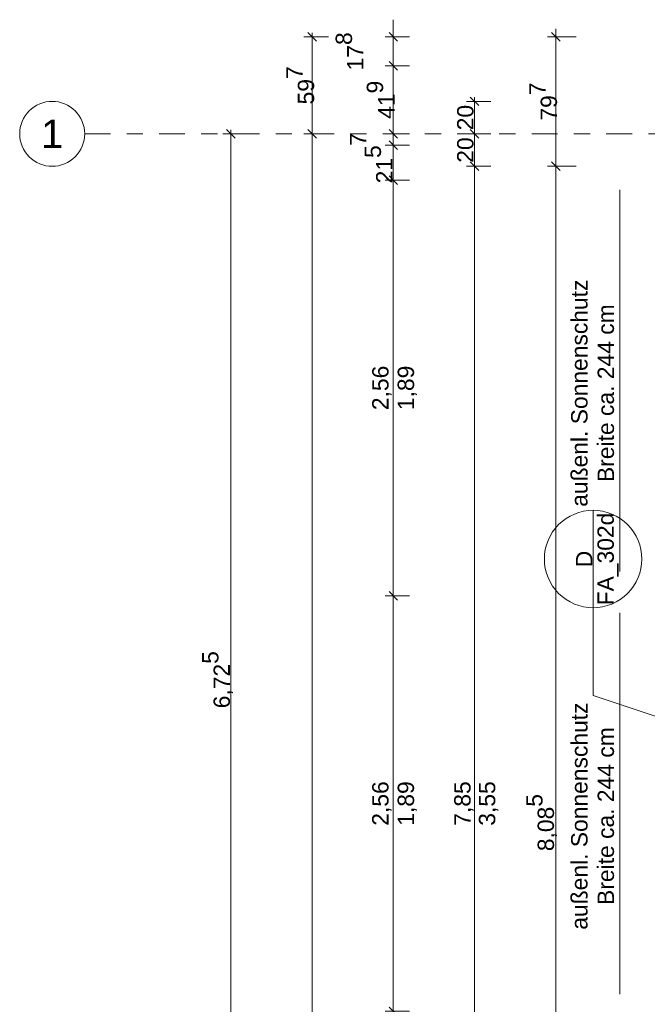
# Model space of a CAD drawing. Header units: metres. Extents: x -180 to 4, y -49 to 6.
# Tile 167 of 256: x -180.07 to -176.2, y -5.81 to 0.26. Entities that reach past the tile are written whole.
import ezdxf

# ---------------------------------------------------------------- set-up
doc = ezdxf.new("R2010")
doc.units = ezdxf.units.M
doc.header["$LTSCALE"] = 0.05
doc.header["$PDMODE"] = 1
doc.header["$PDSIZE"] = -2
doc.linetypes.add('Linienart-53', pattern=[5.291531, 3.175, -1.058062, 0.352704, -0.705764])
doc.layers.get('0').update_dxf_attribs({"lineweight": 25})
for name, color, linetype, lineweight in [('30 -33 Aussenwände- 8 Sonnenschutz', 7, 'Continuous', 9), ('70 -71 Achsen- 1 Gebäudeachsen', 7, 'Linienart-53', 18), ('Keine', 7, 'Continuous', 9)]:
    doc.layers.add(name, color=color, linetype=linetype, lineweight=lineweight)
doc.layers.add('70 -72 Beschriftung- 7 Detailverweise', color=7, linetype='Continuous', lineweight=9, true_color=0x00dd00)
doc.layers.add('70 -76 Bemaßung- 2 Allgemein', color=7, linetype='Continuous', lineweight=5, true_color=0x6666cc)
doc.styles.add('Arial', font='arial.ttf')
doc.dimstyles.new('k+k 1_50', dxfattribs={"dimtxt": 0.100689, "dimasz": 0.05302, "dimexe": 0.05, "dimexo": 0.15, "dimgap": 0.01, "dimtad": 1, "dimdec": 3, "dimtxsty": 'Arial', "dimblk": 'VW_SLASH', "dimblk1": 'VW_SLASH', "dimblk2": 'VW_SLASH', "dimcen": 0, "dimdle": 0.05, "dimadec": 3, "dimazin": 0, "dimtfac": 0.75, "dimtdec": 3, "dimtix": 1, "dimtmove": 0, "dimatfit": 0, "dimldrblk": 'VW_SLASH-1', "dimfxl": 0.125, "dimfxlon": 1, "dimfrac": 2, "dimtolj": 1, "dimarcsym": 0})
doc.dimstyles.new('k+k_klein', dxfattribs={"dimtxt": 0.100689, "dimasz": 0.05302, "dimexe": 0.05, "dimexo": 0.15, "dimgap": 0.005, "dimtad": 1, "dimdec": 3, "dimtxsty": 'Arial', "dimblk": 'VW_SLASH-2', "dimblk1": 'VW_SLASH-2', "dimblk2": 'VW_SLASH-2', "dimcen": 0, "dimdle": 0.025, "dimadec": 3, "dimazin": 0, "dimtfac": 0.75, "dimtdec": 3, "dimtix": 1, "dimtmove": 0, "dimatfit": 0, "dimldrblk": 'VW_FILLEDARROW', "dimfxl": 0.1, "dimfxlon": 1, "dimfrac": 2, "dimtolj": 1, "dimarcsym": 0})

# ---------------------------------------------------------------- blocks, each defined once
blk = doc.blocks.new('Gruppe-14386')
at = {"layer": '30 -33 Aussenwände- 8 Sonnenschutz', "color": 252, "true_color": 0x888888}
blk.add_line((-176.3733, -0.792), (-176.3733, -3.142), dxfattribs=at)
at = {"layer": '30 -33 Aussenwände- 8 Sonnenschutz', "insert": (-176.6733, -2.0445), "char_height": 0.100689, "width": 1.6, "attachment_point": 2, "rotation": 90, "line_spacing_factor": 0.970891, "style": 'Arial'}
blk.add_mtext('außenl. Sonnenschutz Breite ca. 244 cm', dxfattribs=at)
blk = doc.blocks.new('Gruppe-14387')
at = {"layer": '30 -33 Aussenwände- 8 Sonnenschutz', "color": 252, "true_color": 0x888888}
blk.add_line((-176.3733, -3.397), (-176.3733, -5.747), dxfattribs=at)
at = {"layer": '30 -33 Aussenwände- 8 Sonnenschutz', "insert": (-176.6733, -4.6495), "char_height": 0.100689, "width": 1.6, "attachment_point": 2, "rotation": 90, "line_spacing_factor": 0.970891, "style": 'Arial'}
blk.add_mtext('außenl. Sonnenschutz Breite ca. 244 cm', dxfattribs=at)
blk = doc.blocks.new('Gruppe-14455')
at = {"layer": '70 -72 Beschriftung- 7 Detailverweise'}
blk.add_line((-176.5381, -2.7659), (-176.5381, -3.3659), dxfattribs=at)
at = {"layer": '70 -72 Beschriftung- 7 Detailverweise', "flags": 128}
blk.add_lwpolyline([(-176.5381, -3.3659), (-176.5675, -3.3645), (-176.5966, -3.3602), (-176.6252, -3.353), (-176.6529, -3.3431), (-176.6795, -3.3305), (-176.7047, -3.3154), (-176.7284, -3.2978), (-176.7502, -3.2781), (-176.77, -3.2563), (-176.7875, -3.2326), (-176.8026, -3.2074), (-176.8152, -3.1807), (-176.8252, -3.153), (-176.8323, -3.1245), (-176.8366, -3.0953), (-176.8381, -3.0659), (-176.8366, -3.0365), (-176.8323, -3.0074), (-176.8252, -2.9789), (-176.8152, -2.9511), (-176.8026, -2.9245), (-176.7875, -2.8993), (-176.77, -2.8756), (-176.7502, -2.8538), (-176.7284, -2.834), (-176.7047, -2.8165), (-176.6795, -2.8014), (-176.6529, -2.7888), (-176.6252, -2.7789), (-176.5966, -2.7717), (-176.5675, -2.7674), (-176.5381, -2.7659), (-176.5087, -2.7674), (-176.4795, -2.7717), (-176.451, -2.7789), (-176.4233, -2.7888), (-176.3967, -2.8014), (-176.3714, -2.8165), (-176.3478, -2.834), (-176.3259, -2.8538), (-176.3062, -2.8756), (-176.2886, -2.8993), (-176.2735, -2.9245), (-176.2609, -2.9511), (-176.251, -2.9789), (-176.2438, -3.0074), (-176.2395, -3.0365), (-176.2381, -3.0659), (-176.2395, -3.0953), (-176.2438, -3.1245), (-176.251, -3.153), (-176.2609, -3.1807), (-176.2735, -3.2074), (-176.2886, -3.2326), (-176.3062, -3.2563), (-176.3259, -3.2781), (-176.3478, -3.2978), (-176.3714, -3.3154), (-176.3967, -3.3305), (-176.4233, -3.3431), (-176.451, -3.353), (-176.4795, -3.3602), (-176.5087, -3.3645)], close=True, dxfattribs=at)
at = {"layer": '70 -72 Beschriftung- 7 Detailverweise'}
blk.add_point((-176.5381, -3.0659), dxfattribs=at)
at = {"layer": '70 -72 Beschriftung- 7 Detailverweise', "rotation": 90, "line_spacing_factor": 0.96878, "style": 'Arial'}
for s, insert, char_height, attachment_point in [('FA_302d', (-176.5114, -3.0659), 0.10069, 2), ('D', (-176.5427, -3.0659), 0.1007, 8)]:
    blk.add_mtext(s, dxfattribs=dict(at, insert=insert, char_height=char_height, attachment_point=attachment_point))
blk = doc.blocks.new('Gruppe-14456')
at = {"layer": '70 -72 Beschriftung- 7 Detailverweise', "transparency": 33554687}
for q in [(-176.5381, -3.0659), (-176.1497, -4.037)]:
    blk.add_line((-176.5381, -3.9069), q, dxfattribs=at)
at = {"layer": '70 -72 Beschriftung- 7 Detailverweise', "color": 7, "transparency": 33554687}
blk.add_blockref('Gruppe-14455', (0, 0), dxfattribs=at)
blk = doc.blocks.new('_OG1_2D (2D)')
at = {"layer": '30 -33 Aussenwände- 8 Sonnenschutz', "color": 7}
for name in ['Gruppe-14386', 'Gruppe-14387']:
    blk.add_blockref(name, (0, 0), dxfattribs=at)
at = {"layer": '70 -72 Beschriftung- 7 Detailverweise'}
blk.add_blockref('Gruppe-14456', (0, 0), dxfattribs=at)
blk = doc.blocks.new('VW_SLASH-2')
at = {"color": 0, "linetype": 'ByBlock', "lineweight": -2, "transparency": 16777216}
blk.add_line((0.47, 0), (-1, 0), dxfattribs=at)
at = {"color": 0, "lineweight": 5, "transparency": 16777216, "flags": 128}
blk.add_lwpolyline([(0.5, 0.5), (-0.5, -0.5)], dxfattribs=at)
blk = doc.blocks.new('*D16084')
at = {"layer": '70 -76 Bemaßung- 2 Allgemein', "color": 0, "lineweight": -2}
for p, q in [((-178.668, -0.447), (-178.818, -0.447)), ((-178.768, -7.119), (-178.768, -0.5001)), ((-178.618, -7.172), (-178.718, -7.172))]:
    blk.add_line(p, q, dxfattribs=at)
at = {"layer": 'Defpoints', "color": 0}
for p in [(-178.768, -0.447), (-178.268, -0.447), (-178.768, -7.172)]:
    blk.add_point(p, dxfattribs=at)
at = {"layer": '70 -76 Bemaßung- 2 Allgemein', "color": 0, "lineweight": -2, "xscale": 0.05302001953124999, "yscale": 0.05302001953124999, "zscale": 0.05302001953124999}
for p, rotation in [((-178.768, -0.447), 90), ((-178.768, -7.172), 270)]:
    blk.add_blockref('VW_SLASH-2', p, dxfattribs=dict(at, rotation=rotation))
at = {"layer": '70 -76 Bemaßung- 2 Allgemein', "color": 0, "insert": (-178.8502, -3.8095), "char_height": 0.100689, "attachment_point": 5, "rotation": 90, "style": 'Arial'}
blk.add_mtext('\\A1;6,72\\S5^ ;', dxfattribs=at)
blk = doc.blocks.new('VW_FILLEDARROW')
at = {"linetype": 'Continuous', "lineweight": 0, "transparency": 16777216}
blk.add_hatch(color=0, dxfattribs=at).paths.add_polyline_path([(-2.83, 0.76), (0, 0), (-2.83, -0.76)])
at = {"color": 0, "lineweight": 5, "transparency": 16777216, "flags": 128}
blk.add_lwpolyline([(-2.83, 0.76), (0, 0), (-2.83, -0.76)], close=True, dxfattribs=at)
blk = doc.blocks.new('VW_SLASH')
at = {"color": 0, "linetype": 'ByBlock', "lineweight": -2, "transparency": 16777216}
blk.add_line((0.94, 0), (-1, 0), dxfattribs=at)
at = {"color": 0, "lineweight": 20, "transparency": 16777216, "flags": 128}
blk.add_lwpolyline([(0.5, 0.5), (-0.5, -0.5)], dxfattribs=at)
blk = doc.blocks.new('*D16276')
at = {"layer": '70 -76 Bemaßung- 2 Allgemein', "color": 0, "lineweight": -2}
for p, q in [((-176.643, 0.15), (-176.818, 0.15)), ((-176.768, -0.594), (-176.768, 0.0969)), ((-176.643, -0.647), (-176.818, -0.647))]:
    blk.add_line(p, q, dxfattribs=at)
at = {"layer": 'Defpoints', "color": 0}
for p in [(-176.768, 0.15), (-175.381, 0.15), (-175.196, -0.647)]:
    blk.add_point(p, dxfattribs=at)
at = {"layer": '70 -76 Bemaßung- 2 Allgemein', "color": 0, "lineweight": -2, "xscale": 0.05302001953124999, "yscale": 0.05302001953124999, "zscale": 0.05302001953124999}
for p, rotation in [((-176.768, 0.15), 90), ((-176.768, -0.647), 270)]:
    blk.add_blockref('VW_SLASH', p, dxfattribs=dict(at, rotation=rotation))
at = {"layer": '70 -76 Bemaßung- 2 Allgemein', "color": 0, "insert": (-176.8453, -0.2485), "char_height": 0.100689, "attachment_point": 5, "rotation": 90, "style": 'Arial'}
blk.add_mtext('\\A1;79\\S7^ ;', dxfattribs=at)
blk = doc.blocks.new('VW_SLASH-1')
at = {"color": 0, "linetype": 'ByBlock', "lineweight": -2, "transparency": 16777216}
blk.add_line((0.94, 0), (-1, 0), dxfattribs=at)
at = {"color": 0, "lineweight": 5, "transparency": 16777216, "flags": 128}
blk.add_lwpolyline([(0.5, 0.5), (-0.5, -0.5)], dxfattribs=at)
blk = doc.blocks.new('*D16277')
at = {"layer": '70 -76 Bemaßung- 2 Allgemein', "color": 0, "lineweight": -2}
for p, q in [((-176.643, -0.647), (-176.818, -0.647)), ((-176.768, -8.679), (-176.768, -0.7001)), ((-176.643, -8.732), (-176.818, -8.732))]:
    blk.add_line(p, q, dxfattribs=at)
at = {"layer": 'Defpoints', "color": 0}
for p in [(-176.768, -0.647), (-175.196, -0.647), (-175.221, -8.732)]:
    blk.add_point(p, dxfattribs=at)
at = {"layer": '70 -76 Bemaßung- 2 Allgemein', "color": 0, "lineweight": -2, "xscale": 0.05302001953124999, "yscale": 0.05302001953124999, "zscale": 0.05302001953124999}
for p, rotation in [((-176.768, -0.647), 90), ((-176.768, -8.732), 270)]:
    blk.add_blockref('VW_SLASH', p, dxfattribs=dict(at, rotation=rotation))
at = {"layer": '70 -76 Bemaßung- 2 Allgemein', "color": 0, "insert": (-176.8552, -4.6895), "char_height": 0.100689, "attachment_point": 5, "rotation": 90, "style": 'Arial'}
blk.add_mtext('\\A1;8,08\\S5^ ;', dxfattribs=at)
blk = doc.blocks.new('*D16956')
at = {"layer": '70 -76 Bemaßung- 2 Allgemein', "color": 0, "lineweight": -2}
for p, q in [((-178.168, 0.15), (-178.318, 0.15)), ((-178.268, -0.394), (-178.268, 0.0969)), ((-178.168, -0.447), (-178.318, -0.447))]:
    blk.add_line(p, q, dxfattribs=at)
at = {"layer": 'Defpoints', "color": 0}
for p in [(-178.268, 0.15), (-175.371, 0.15), (-176.2558, -0.447)]:
    blk.add_point(p, dxfattribs=at)
at = {"layer": '70 -76 Bemaßung- 2 Allgemein', "color": 0, "lineweight": -2, "xscale": 0.05302001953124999, "yscale": 0.05302001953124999, "zscale": 0.05302001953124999}
for p, rotation in [((-178.268, 0.15), 90), ((-178.268, -0.447), 270)]:
    blk.add_blockref('VW_SLASH-2', p, dxfattribs=dict(at, rotation=rotation))
at = {"layer": '70 -76 Bemaßung- 2 Allgemein', "color": 0, "insert": (-178.3403, -0.1485), "char_height": 0.100689, "attachment_point": 5, "rotation": 90, "style": 'Arial'}
blk.add_mtext('\\A1;59\\S7^ ;', dxfattribs=at)
blk = doc.blocks.new('*D16957')
at = {"layer": '70 -76 Bemaßung- 2 Allgemein', "color": 0, "lineweight": -2}
for p, q in [((-178.168, -0.447), (-178.318, -0.447)), ((-178.268, -31.144), (-178.268, -0.5001)), ((-178.168, -31.197), (-178.318, -31.197))]:
    blk.add_line(p, q, dxfattribs=at)
at = {"layer": 'Defpoints', "color": 0}
for p in [(-178.268, -0.447), (-176.2558, -0.447), (-177.566, -31.197)]:
    blk.add_point(p, dxfattribs=at)
at = {"layer": '70 -76 Bemaßung- 2 Allgemein', "color": 0, "lineweight": -2, "xscale": 0.05302001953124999, "yscale": 0.05302001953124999, "zscale": 0.05302001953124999}
for p, rotation in [((-178.268, -0.447), 90), ((-178.268, -31.197), 270)]:
    blk.add_blockref('VW_SLASH-2', p, dxfattribs=dict(at, rotation=rotation))
at = {"layer": '70 -76 Bemaßung- 2 Allgemein', "color": 0, "insert": (-178.3335, -15.822), "char_height": 0.10069, "attachment_point": 5, "rotation": 90, "style": 'Arial'}
blk.add_mtext('\\A1;30,75', dxfattribs=at)
blk = doc.blocks.new('*D16962')
at = {"layer": '70 -76 Bemaßung- 2 Allgemein', "color": 0, "lineweight": -2}
for p, q in [((-177.768, 0.203), (-177.768, 0.256)), ((-177.668, 0.15), (-177.818, 0.15)), ((-177.768, -0.028), (-177.768, 0.15)), ((-177.668, -0.028), (-177.818, -0.028)), ((-177.768, -0.0811), (-177.768, -0.1341))]:
    blk.add_line(p, q, dxfattribs=at)
at = {"layer": 'Defpoints', "color": 0}
for p in [(-177.768, 0.15), (-175.371, 0.15), (-175.84, -0.028)]:
    blk.add_point(p, dxfattribs=at)
at = {"layer": '70 -76 Bemaßung- 2 Allgemein', "color": 0, "lineweight": -2, "xscale": 0.05302001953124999, "yscale": 0.05302001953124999, "zscale": 0.05302001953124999}
for p, rotation in [((-177.768, 0.15), 270), ((-177.768, -0.028), 90)]:
    blk.add_blockref('VW_SLASH-2', p, dxfattribs=dict(at, rotation=rotation))
at = {"layer": '70 -76 Bemaßung- 2 Allgemein', "color": 0, "insert": (-178.0375, 0.061), "char_height": 0.100689, "attachment_point": 5, "rotation": 90, "style": 'Arial'}
blk.add_mtext('\\A1;17\\S8^ ;', dxfattribs=at)
blk = doc.blocks.new('*D16963')
at = {"layer": '70 -76 Bemaßung- 2 Allgemein', "color": 0, "lineweight": -2}
for p, q in [((-177.668, -0.028), (-177.818, -0.028)), ((-177.768, -0.394), (-177.768, -0.0811)), ((-177.668, -0.447), (-177.818, -0.447))]:
    blk.add_line(p, q, dxfattribs=at)
at = {"layer": 'Defpoints', "color": 0}
for p in [(-177.768, -0.028), (-175.84, -0.028), (-177.268, -0.447)]:
    blk.add_point(p, dxfattribs=at)
at = {"layer": '70 -76 Bemaßung- 2 Allgemein', "color": 0, "lineweight": -2, "xscale": 0.05302001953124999, "yscale": 0.05302001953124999, "zscale": 0.05302001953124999}
for p, rotation in [((-177.768, -0.028), 90), ((-177.768, -0.447), 270)]:
    blk.add_blockref('VW_SLASH-2', p, dxfattribs=dict(at, rotation=rotation))
at = {"layer": '70 -76 Bemaßung- 2 Allgemein', "color": 0, "insert": (-177.8462, -0.2375), "char_height": 0.100689, "attachment_point": 5, "rotation": 90, "style": 'Arial'}
blk.add_mtext('\\A1;41\\S9^ ;', dxfattribs=at)
blk = doc.blocks.new('*D16964')
at = {"layer": '70 -76 Bemaßung- 2 Allgemein', "color": 0, "lineweight": -2}
for p, q in [((-177.768, -0.394), (-177.768, -0.341)), ((-177.668, -0.447), (-177.818, -0.447)), ((-177.768, -0.517), (-177.768, -0.447)), ((-177.668, -0.517), (-177.818, -0.517)), ((-177.768, -0.5701), (-177.768, -0.6231))]:
    blk.add_line(p, q, dxfattribs=at)
at = {"layer": 'Defpoints', "color": 0}
for p in [(-177.768, -0.447), (-177.268, -0.447), (-176.018, -0.517)]:
    blk.add_point(p, dxfattribs=at)
at = {"layer": '70 -76 Bemaßung- 2 Allgemein', "color": 0, "lineweight": -2, "xscale": 0.05302001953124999, "yscale": 0.05302001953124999, "zscale": 0.05302001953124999}
for p, rotation in [((-177.768, -0.447), 270), ((-177.768, -0.517), 90)]:
    blk.add_blockref('VW_SLASH-2', p, dxfattribs=dict(at, rotation=rotation))
at = {"layer": '70 -76 Bemaßung- 2 Allgemein', "color": 0, "insert": (-177.984, -0.482), "char_height": 0.10069, "attachment_point": 5, "rotation": 90, "style": 'Arial'}
blk.add_mtext('\\A1;7', dxfattribs=at)
blk = doc.blocks.new('*D16965')
at = {"layer": '70 -76 Bemaßung- 2 Allgemein', "color": 0, "lineweight": -2}
for p, q in [((-177.668, -0.517), (-177.818, -0.517)), ((-177.768, -0.679), (-177.768, -0.5701)), ((-177.668, -0.732), (-177.818, -0.732))]:
    blk.add_line(p, q, dxfattribs=at)
at = {"layer": 'Defpoints', "color": 0}
for p in [(-177.768, -0.517), (-176.018, -0.517), (-175.521, -0.732)]:
    blk.add_point(p, dxfattribs=at)
at = {"layer": '70 -76 Bemaßung- 2 Allgemein', "color": 0, "lineweight": -2, "xscale": 0.05302001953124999, "yscale": 0.05302001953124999, "zscale": 0.05302001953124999}
for p, rotation in [((-177.768, -0.517), 90), ((-177.768, -0.732), 270)]:
    blk.add_blockref('VW_SLASH-2', p, dxfattribs=dict(at, rotation=rotation))
at = {"layer": '70 -76 Bemaßung- 2 Allgemein', "color": 0, "insert": (-177.859, -0.6349), "char_height": 0.100689, "attachment_point": 5, "rotation": 90, "style": 'Arial'}
blk.add_mtext('\\A1;21\\S5^ ;', dxfattribs=at)
blk = doc.blocks.new('*D16966')
at = {"layer": '70 -76 Bemaßung- 2 Allgemein', "color": 0, "lineweight": -2}
for p, q in [((-177.668, -0.732), (-177.818, -0.732)), ((-177.768, -3.239), (-177.768, -0.7851)), ((-177.668, -3.292), (-177.818, -3.292))]:
    blk.add_line(p, q, dxfattribs=at)
at = {"layer": 'Defpoints', "color": 0}
for p in [(-177.768, -0.732), (-175.521, -0.732), (-175.521, -3.292)]:
    blk.add_point(p, dxfattribs=at)
at = {"layer": '70 -76 Bemaßung- 2 Allgemein', "color": 0, "lineweight": -2, "xscale": 0.05302001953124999, "yscale": 0.05302001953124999, "zscale": 0.05302001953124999}
for p, rotation in [((-177.768, -0.732), 90), ((-177.768, -3.292), 270)]:
    blk.add_blockref('VW_SLASH-2', p, dxfattribs=dict(at, rotation=rotation))
at = {"layer": '70 -76 Bemaßung- 2 Allgemein', "color": 0, "insert": (-177.8385, -2.012), "char_height": 0.10069, "attachment_point": 5, "rotation": 90, "style": 'Arial'}
blk.add_mtext('\\A1;2,56', dxfattribs=at)
blk = doc.blocks.new('*D16967')
at = {"layer": '70 -76 Bemaßung- 2 Allgemein', "color": 0, "lineweight": -2}
for p, q in [((-177.668, -3.292), (-177.818, -3.292)), ((-177.768, -5.799), (-177.768, -3.3451)), ((-177.668, -5.852), (-177.818, -5.852))]:
    blk.add_line(p, q, dxfattribs=at)
at = {"layer": 'Defpoints', "color": 0}
for p in [(-177.768, -3.292), (-175.521, -3.292), (-175.521, -5.852)]:
    blk.add_point(p, dxfattribs=at)
at = {"layer": '70 -76 Bemaßung- 2 Allgemein', "color": 0, "lineweight": -2, "xscale": 0.05302001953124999, "yscale": 0.05302001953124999, "zscale": 0.05302001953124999}
for p, rotation in [((-177.768, -3.292), 90), ((-177.768, -5.852), 270)]:
    blk.add_blockref('VW_SLASH-2', p, dxfattribs=dict(at, rotation=rotation))
at = {"layer": '70 -76 Bemaßung- 2 Allgemein', "color": 0, "insert": (-177.8385, -4.572), "char_height": 0.10069, "attachment_point": 5, "rotation": 90, "style": 'Arial'}
blk.add_mtext('\\A1;2,56', dxfattribs=at)
blk = doc.blocks.new('*D17002')
at = {"layer": '70 -76 Bemaßung- 2 Allgemein', "color": 0, "lineweight": -2}
for p, q in [((-177.168, -0.247), (-177.318, -0.247)), ((-177.268, -0.394), (-177.268, -0.3001)), ((-177.168, -0.447), (-177.318, -0.447))]:
    blk.add_line(p, q, dxfattribs=at)
at = {"layer": 'Defpoints', "color": 0}
for p in [(-177.268, -0.247), (-175.421, -0.247), (-175.421, -0.447)]:
    blk.add_point(p, dxfattribs=at)
at = {"layer": '70 -76 Bemaßung- 2 Allgemein', "color": 0, "lineweight": -2, "xscale": 0.05302001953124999, "yscale": 0.05302001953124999, "zscale": 0.05302001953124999}
for p, rotation in [((-177.268, -0.247), 90), ((-177.268, -0.447), 270)]:
    blk.add_blockref('VW_SLASH-2', p, dxfattribs=dict(at, rotation=rotation))
at = {"layer": '70 -76 Bemaßung- 2 Allgemein', "color": 0, "insert": (-177.3244, -0.347), "char_height": 0.10069, "attachment_point": 5, "rotation": 90, "style": 'Arial'}
blk.add_mtext('\\A1;20', dxfattribs=at)
blk = doc.blocks.new('*D17003')
at = {"layer": '70 -76 Bemaßung- 2 Allgemein', "color": 0, "lineweight": -2}
for p, q in [((-177.168, -0.447), (-177.318, -0.447)), ((-177.268, -0.594), (-177.268, -0.5001)), ((-177.168, -0.647), (-177.318, -0.647))]:
    blk.add_line(p, q, dxfattribs=at)
at = {"layer": 'Defpoints', "color": 0}
for p in [(-177.268, -0.447), (-175.421, -0.447), (-175.421, -0.647)]:
    blk.add_point(p, dxfattribs=at)
at = {"layer": '70 -76 Bemaßung- 2 Allgemein', "color": 0, "lineweight": -2, "xscale": 0.05302001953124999, "yscale": 0.05302001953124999, "zscale": 0.05302001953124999}
for p, rotation in [((-177.268, -0.447), 90), ((-177.268, -0.647), 270)]:
    blk.add_blockref('VW_SLASH-2', p, dxfattribs=dict(at, rotation=rotation))
at = {"layer": '70 -76 Bemaßung- 2 Allgemein', "color": 0, "insert": (-177.3244, -0.547), "char_height": 0.10069, "attachment_point": 5, "rotation": 90, "style": 'Arial'}
blk.add_mtext('\\A1;20', dxfattribs=at)
blk = doc.blocks.new('*D17004')
at = {"layer": '70 -76 Bemaßung- 2 Allgemein', "color": 0, "lineweight": -2}
for p, q in [((-177.168, -0.647), (-177.318, -0.647)), ((-177.268, -8.444), (-177.268, -0.7001)), ((-177.168, -8.497), (-177.318, -8.497))]:
    blk.add_line(p, q, dxfattribs=at)
at = {"layer": 'Defpoints', "color": 0}
for p in [(-177.268, -0.647), (-175.421, -0.647), (-175.621, -8.497)]:
    blk.add_point(p, dxfattribs=at)
at = {"layer": '70 -76 Bemaßung- 2 Allgemein', "color": 0, "lineweight": -2, "xscale": 0.05302001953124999, "yscale": 0.05302001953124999, "zscale": 0.05302001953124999}
for p, rotation in [((-177.268, -0.647), 90), ((-177.268, -8.497), 270)]:
    blk.add_blockref('VW_SLASH-2', p, dxfattribs=dict(at, rotation=rotation))
at = {"layer": '70 -76 Bemaßung- 2 Allgemein', "color": 0, "insert": (-177.3335, -4.572), "char_height": 0.10069, "attachment_point": 5, "rotation": 90, "style": 'Arial'}
blk.add_mtext('\\A1;7,85', dxfattribs=at)
blk = doc.blocks.new('Gruppe-15641')
at = {"layer": '70 -76 Bemaßung- 2 Allgemein', "insert": (-177.2413, -4.572), "char_height": 0.10069, "width": 0.455, "attachment_point": 2, "rotation": 90, "line_spacing_factor": 0.96878, "style": 'Arial'}
blk.add_mtext('3,55', dxfattribs=at)
blk = doc.blocks.new('Gruppe-15750')
at = {"layer": '70 -76 Bemaßung- 2 Allgemein', "insert": (-177.7413, -2.012), "char_height": 0.10069, "width": 0.455, "attachment_point": 2, "rotation": 90, "line_spacing_factor": 0.96878, "style": 'Arial'}
blk.add_mtext('1,89', dxfattribs=at)
blk = doc.blocks.new('Gruppe-15751')
at = {"layer": '70 -76 Bemaßung- 2 Allgemein', "insert": (-177.7413, -4.572), "char_height": 0.10069, "width": 0.455, "attachment_point": 2, "rotation": 90, "line_spacing_factor": 0.96878, "style": 'Arial'}
blk.add_mtext('1,89', dxfattribs=at)
blk = doc.blocks.new('_Achsen (3D)')
at = {"color": 255, "transparency": 33554687}
blk.add_wipeout([(-179.668, -0.447), (-179.669, -0.4666), (-179.6718, -0.4861), (-179.6766, -0.5051), (-179.6832, -0.5236), (-179.6916, -0.5413), (-179.7017, -0.5582), (-179.7134, -0.5739), (-179.7266, -0.5885), (-179.7411, -0.6016), (-179.7569, -0.6133), (-179.7737, -0.6234), (-179.7915, -0.6318), (-179.8099, -0.6384), (-179.829, -0.6432), (-179.8484, -0.6461), (-179.868, -0.647), (-179.8876, -0.6461), (-179.907, -0.6432), (-179.9261, -0.6384), (-179.9445, -0.6318), (-179.9623, -0.6234), (-179.9791, -0.6133), (-179.9949, -0.6016), (-180.0094, -0.5885), (-180.0226, -0.5739), (-180.0343, -0.5582), (-180.0444, -0.5413), (-180.0528, -0.5236), (-180.0594, -0.5051), (-180.0642, -0.4861), (-180.067, -0.4666), (-180.068, -0.447), (-180.067, -0.4274), (-180.0642, -0.408), (-180.0594, -0.389), (-180.0528, -0.3705), (-180.0444, -0.3528), (-180.0343, -0.3359), (-180.0226, -0.3202), (-180.0094, -0.3056), (-179.9949, -0.2924), (-179.9791, -0.2807), (-179.9623, -0.2707), (-179.9445, -0.2623), (-179.9261, -0.2557), (-179.907, -0.2509), (-179.8876, -0.248), (-179.868, -0.247), (-179.8484, -0.248), (-179.829, -0.2509), (-179.8099, -0.2557), (-179.7915, -0.2623), (-179.7737, -0.2707), (-179.7569, -0.2807), (-179.7411, -0.2924), (-179.7266, -0.3056), (-179.7134, -0.3202), (-179.7017, -0.3359), (-179.6916, -0.3528), (-179.6832, -0.3705), (-179.6766, -0.389), (-179.6718, -0.408), (-179.669, -0.4274)], dxfattribs=at).dxf.layer = 'Keine'
at = {"layer": '70 -71 Achsen- 1 Gebäudeachsen', "transparency": 33554687}
blk.add_line((-179.668, -0.447), (3.826, -0.447), dxfattribs=at)
at = {"layer": 'Keine', "transparency": 33554687, "flags": 128}
blk.add_lwpolyline([(-179.668, -0.447), (-179.669, -0.4666), (-179.6718, -0.4861), (-179.6766, -0.5051), (-179.6832, -0.5236), (-179.6916, -0.5413), (-179.7017, -0.5582), (-179.7134, -0.5739), (-179.7266, -0.5885), (-179.7411, -0.6016), (-179.7569, -0.6133), (-179.7737, -0.6234), (-179.7915, -0.6318), (-179.8099, -0.6384), (-179.829, -0.6432), (-179.8484, -0.6461), (-179.868, -0.647), (-179.8876, -0.6461), (-179.907, -0.6432), (-179.9261, -0.6384), (-179.9445, -0.6318), (-179.9623, -0.6234), (-179.9791, -0.6133), (-179.9949, -0.6016), (-180.0094, -0.5885), (-180.0226, -0.5739), (-180.0343, -0.5582), (-180.0444, -0.5413), (-180.0528, -0.5236), (-180.0594, -0.5051), (-180.0642, -0.4861), (-180.067, -0.4666), (-180.068, -0.447), (-180.067, -0.4274), (-180.0642, -0.408), (-180.0594, -0.389), (-180.0528, -0.3705), (-180.0444, -0.3528), (-180.0343, -0.3359), (-180.0226, -0.3202), (-180.0094, -0.3056), (-179.9949, -0.2924), (-179.9791, -0.2807), (-179.9623, -0.2707), (-179.9445, -0.2623), (-179.9261, -0.2557), (-179.907, -0.2509), (-179.8876, -0.248), (-179.868, -0.247), (-179.8484, -0.248), (-179.829, -0.2509), (-179.8099, -0.2557), (-179.7915, -0.2623), (-179.7737, -0.2707), (-179.7569, -0.2807), (-179.7411, -0.2924), (-179.7266, -0.3056), (-179.7134, -0.3202), (-179.7017, -0.3359), (-179.6916, -0.3528), (-179.6832, -0.3705), (-179.6766, -0.389), (-179.6718, -0.408), (-179.669, -0.4274)], close=True, dxfattribs=at)
at = {"layer": 'Keine', "transparency": 33554687, "insert": (-179.868, -0.447), "char_height": 0.1762, "attachment_point": 5, "line_spacing_factor": 0.970891, "style": 'Arial'}
blk.add_mtext('1', dxfattribs=at)
blk = doc.blocks.new('Gruppe-15230')
at = {"layer": '70 -76 Bemaßung- 2 Allgemein'}
dim = blk.add_linear_dim(base=(-178.76799996, -0.44704198), p1=(-178.76799996, -7.17204198), p2=(-178.26799996, -0.44704198), angle=270, text='6,72\\S5^ ;', dimstyle='k+k_klein', override={"dimtxt": 0.100689, "dimgap": 0.005, "dimdec": 8, "dimpost": '<>', "dimtxsty": 'Arial', "dimtmove": 2}, dxfattribs=at)
dim.commit()
dim.dimension.update_dxf_attribs({"geometry": '*D16084', "text_midpoint": (-178.8501946, -3.80954198)})
blk = doc.blocks.new('Gruppe-15238')
at = {"layer": '70 -76 Bemaßung- 2 Allgemein'}
for base, p1, p2, text, picture, middle in [((-176.768, 0.15), (-175.196, -0.647), (-175.381, 0.15), '79\\S7^ ;', '*D16276', (-176.8453, -0.2485)), ((-176.768, -0.647), (-175.221, -8.732), (-175.196, -0.647), '8,08\\S5^ ;', '*D16277', (-176.8552, -4.6895))]:
    dim = blk.add_linear_dim(base=base, p1=p1, p2=p2, angle=270, text=text, dimstyle='k+k 1_50', override={"dimtxt": 0.100689, "dimgap": 0.01, "dimpost": '<>', "dimtxsty": 'Arial', "dimtmove": 2}, dxfattribs=at)
    dim.commit()
    dim.dimension.update_dxf_attribs({"geometry": picture, "text_midpoint": middle})
blk = doc.blocks.new('Gruppe-15270')
at = {"layer": '70 -76 Bemaßung- 2 Allgemein'}
for base, p1, p2, text, picture, middle in [((-178.268, 0.15), (-176.2558, -0.447), (-175.371, 0.15), '59\\S7^ ;', '*D16956', (-178.3403, -0.1485)), ((-178.268, -0.447), (-177.566, -31.197), (-176.2558, -0.447), '30,75', '*D16957', (-178.3335, -15.822))]:
    dim = blk.add_linear_dim(base=base, p1=p1, p2=p2, angle=270, text=text, dimstyle='k+k_klein', override={"dimtxt": 0.100689, "dimgap": 0.005, "dimpost": '<>', "dimtxsty": 'Arial', "dimtmove": 2}, dxfattribs=at)
    dim.commit()
    dim.dimension.update_dxf_attribs({"geometry": picture, "text_midpoint": middle})
blk = doc.blocks.new('Gruppe-15271')
at = {"layer": '70 -76 Bemaßung- 2 Allgemein'}
for base, p1, p2, text, override, picture, middle in [((-177.76799996, 0.14995802), (-175.83999996, -0.02804198), (-175.37099996, 0.14995802), '17\\S8^ ;', {"dimtxt": 0.100689, "dimgap": 0.01, "dimdec": 8, "dimpost": '<>', "dimtxsty": 'Arial', "dimtix": 0, "dimtmove": 2}, '*D16962', (-178.03754897, 0.06095802)), ((-177.76799996, -0.02804198), (-177.26799996, -0.44704198), (-175.83999996, -0.02804198), '41\\S9^ ;', {"dimtxt": 0.100689, "dimgap": 0.01, "dimdec": 8, "dimpost": '<>', "dimtxsty": 'Arial', "dimtmove": 2}, '*D16963', (-177.84618297, -0.23754198)), ((-177.76799996, -0.44704198), (-176.01799996, -0.51704198), (-177.26799996, -0.44704198), '7', {"dimtxt": 0.100689, "dimgap": 0.01, "dimdec": 8, "dimpost": '<>', "dimtxsty": 'Arial', "dimtix": 0, "dimtmove": 2}, '*D16964', (-177.98403295, -0.48204198)), ((-177.76799996, -0.73204198), (-175.52099996, -3.29204198), (-175.52099996, -0.73204198), '2,56', {"dimtxt": 0.100689, "dimgap": 0.01, "dimdec": 8, "dimpost": '<>', "dimtxsty": 'Arial', "dimtmove": 2}, '*D16966', (-177.8384635, -2.01204198)), ((-177.76799996, -3.29204198), (-175.52099996, -5.85204198), (-175.52099996, -3.29204198), '2,56', {"dimtxt": 0.100689, "dimgap": 0.01, "dimdec": 8, "dimpost": '<>', "dimtxsty": 'Arial', "dimtmove": 2}, '*D16967', (-177.8384635, -4.57204198))]:
    dim = blk.add_linear_dim(base=base, p1=p1, p2=p2, angle=270, text=text, dimstyle='k+k_klein', override=override, dxfattribs=at)
    dim.commit()
    dim.dimension.update_dxf_attribs({"geometry": picture, "text_midpoint": middle})
dim = blk.add_linear_dim(base=(-177.76799996, -0.51704198), p1=(-175.52099996, -0.73204198), p2=(-176.01799996, -0.51704198), angle=270, text='21\\S5^ ;', dimstyle='k+k_klein', override={"dimtxt": 0.100689, "dimgap": 0.01, "dimdec": 8, "dimpost": '<>', "dimtxsty": 'Arial', "dimtmove": 2}, dxfattribs=at)
dim.commit()
dim.dimension.update_dxf_attribs({"geometry": '*D16965', "text_midpoint": (-177.85896246, -0.63486552), "dimtype": 160})
blk = doc.blocks.new('Gruppe-15272')
at = {"layer": '70 -76 Bemaßung- 2 Allgemein'}
for base, p1, p2, text, picture, middle in [((-177.26799996, -0.24704198), (-175.42099996, -0.44704198), (-175.42099996, -0.24704198), '20', '*D17002', (-177.32440152, -0.34704198)), ((-177.26799996, -0.44704198), (-175.42099996, -0.64704198), (-175.42099996, -0.44704198), '20', '*D17003', (-177.32440152, -0.54704198)), ((-177.26799996, -0.64704198), (-175.62099996, -8.49704198), (-175.42099996, -0.64704198), '7,85', '*D17004', (-177.3334635, -4.57204198))]:
    dim = blk.add_linear_dim(base=base, p1=p1, p2=p2, angle=270, text=text, dimstyle='k+k_klein', override={"dimtxt": 0.100689, "dimgap": 0.005, "dimdec": 8, "dimpost": '<>', "dimtxsty": 'Arial', "dimtmove": 2}, dxfattribs=at)
    dim.commit()
    dim.dimension.update_dxf_attribs({"geometry": picture, "text_midpoint": middle})
blk = doc.blocks.new('_OG1_2D Bemaßung_ Beschriftung (2D)')
at = {"layer": '70 -76 Bemaßung- 2 Allgemein'}
for name in ['Gruppe-15271', 'Gruppe-15238', 'Gruppe-15270', 'Gruppe-15272', 'Gruppe-15230']:
    blk.add_blockref(name, (0, 0), dxfattribs=at)
at = {"layer": '70 -76 Bemaßung- 2 Allgemein', "color": 7}
for name in ['Gruppe-15750', 'Gruppe-15751', 'Gruppe-15641']:
    blk.add_blockref(name, (0, 0), dxfattribs=at)

msp = doc.modelspace()

# ---------------------------------------------------------------- block references
at = {"layer": 'Keine', "color": 1}
msp.add_blockref('_OG1_2D (2D)', (0, 0), dxfattribs=at)

# ---------------------------------------------------------------- next in the draw order: block references
msp.add_blockref('_OG1_2D Bemaßung_ Beschriftung (2D)', (0, 0), dxfattribs=at)

# ---------------------------------------------------------------- next in the draw order: block references
msp.add_blockref('_Achsen (3D)', (0, 0), dxfattribs=at)

doc.saveas('drawing.dxf')
